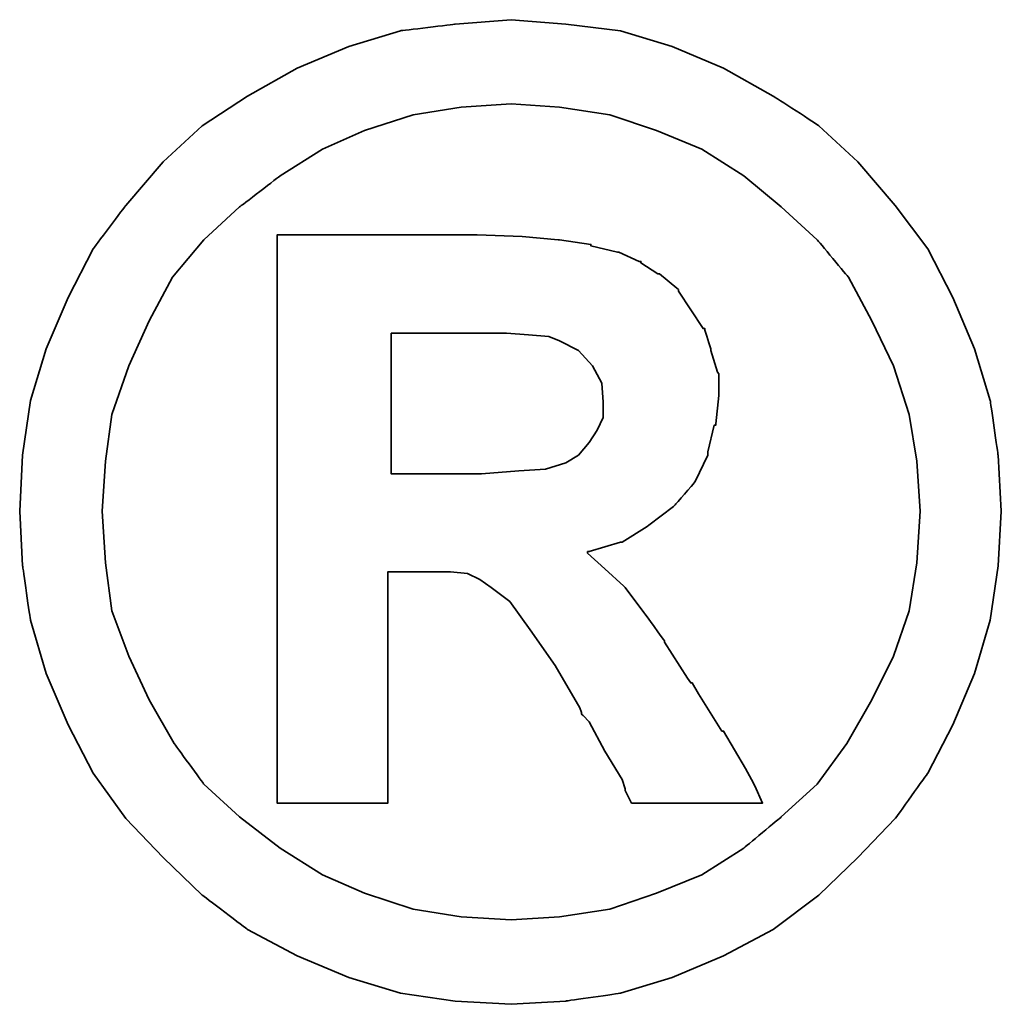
# Model space of a CAD drawing. Header units: millimetres. Extents: x 467 to 831, y 501 to 626.
# Tile 49 of 53: x 767.02 to 768.66, y 542.15 to 543.79. Entities that reach past the tile are written whole.
import ezdxf

# ---------------------------------------------------------------- set-up
doc = ezdxf.new("R2010")
doc.units = ezdxf.units.MM
doc.layers.add('DIM', color=4, linetype='CONTINUOUS')
doc.layers.add('layer 1', color=7, linetype='CONTINUOUS')

# ---------------------------------------------------------------- blocks, each defined once
blk = doc.blocks.new('TBI MOTION logo(完整正式版)')
at = {"layer": 'layer 1', "color": 22, "lineweight": 35}
for points, knots in [([(81.20634, 4.98624), (81.20634, 4.98624), (81.18649, 5.32862), (81.18649, 5.32862), (81.18649, 5.32862), (81.18649, 5.32862), (81.13886, 5.66206), (81.13886, 5.66206), (81.13886, 5.66206), (81.13886, 5.66206), (81.04359, 5.97764), (81.04359, 5.97764), (81.04359, 5.97764), (81.04359, 5.97764), (80.91061, 6.29124), (80.91061, 6.29124), (80.91061, 6.29124), (80.91061, 6.29124), (80.75778, 6.58697), (80.75778, 6.58697), (80.75778, 6.58697), (80.75778, 6.58697), (80.5593, 6.85294), (80.5593, 6.85294), (80.5593, 6.85294), (80.5593, 6.85294), (80.33105, 7.1189), (80.33105, 7.1189), (80.33105, 7.1189), (80.33105, 7.1189), (80.09287, 7.33921), (80.09287, 7.33921), (80.09287, 7.33921), (80.09287, 7.33921), (79.815, 7.51982), (79.815, 7.51982), (79.815, 7.51982), (79.815, 7.51982), (79.51133, 7.69051), (79.51133, 7.69051), (79.51133, 7.69051), (79.51133, 7.69051), (79.19773, 7.8235), (79.19773, 7.8235), (79.19773, 7.8235), (79.19773, 7.8235), (78.88215, 7.91877), (78.88215, 7.91877), (78.88215, 7.91877), (78.88215, 7.91877), (78.54871, 7.95846), (78.54871, 7.95846), (78.54871, 7.95846), (78.54871, 7.95846), (78.21526, 7.98625), (78.21526, 7.98625), (78.21526, 7.98625), (78.21526, 7.98625), (77.87388, 7.95846), (77.87388, 7.95846), (77.87388, 7.95846), (77.87388, 7.95846), (77.54044, 7.91877), (77.54044, 7.91877), (77.54044, 7.91877), (77.54044, 7.91877), (77.22485, 7.8235), (77.22485, 7.8235), (77.22485, 7.8235), (77.22485, 7.8235), (76.91027, 7.69051), (76.91027, 7.69051), (76.91027, 7.69051), (76.91027, 7.69051), (76.6056, 7.51982), (76.6056, 7.51982), (76.6056, 7.51982), (76.6056, 7.51982), (76.32972, 7.33921), (76.32972, 7.33921), (76.32972, 7.33921), (76.32972, 7.33921), (76.09154, 7.1189), (76.09154, 7.1189), (76.09154, 7.1189), (76.09154, 7.1189), (75.86329, 6.85294), (75.86329, 6.85294), (75.86329, 6.85294), (75.86329, 6.85294), (75.66382, 6.58697), (75.66382, 6.58697), (75.66382, 6.58697), (75.66382, 6.58697), (75.51099, 6.29124), (75.51099, 6.29124), (75.51099, 6.29124), (75.51099, 6.29124), (75.37702, 5.97764), (75.37702, 5.97764), (75.37702, 5.97764), (75.37702, 5.97764), (75.28175, 5.66206), (75.28175, 5.66206), (75.28175, 5.66206), (75.28175, 5.66206), (75.23411, 5.32862), (75.23411, 5.32862), (75.23411, 5.32862), (75.23411, 5.32862), (75.21625, 4.98624), (75.21625, 4.98624), (75.21625, 4.98624), (75.21625, 4.98624), (75.23411, 4.6528), (75.23411, 4.6528), (75.23411, 4.6528), (75.23411, 4.6528), (75.28175, 4.32035), (75.28175, 4.32035), (75.28175, 4.32035), (75.28175, 4.32035), (75.37702, 3.99583), (75.37702, 3.99583), (75.37702, 3.99583), (75.37702, 3.99583), (75.51099, 3.68224), (75.51099, 3.68224), (75.51099, 3.68224), (75.51099, 3.68224), (75.66382, 3.38749), (75.66382, 3.38749), (75.66382, 3.38749), (75.66382, 3.38749), (75.86329, 3.10963), (75.86329, 3.10963), (75.86329, 3.10963), (75.86329, 3.10963), (76.09154, 2.87145), (76.09154, 2.87145), (76.09154, 2.87145), (76.09154, 2.87145), (76.32972, 2.6432), (76.32972, 2.6432), (76.32972, 2.6432), (76.32972, 2.6432), (76.6056, 2.43381), (76.6056, 2.43381), (76.6056, 2.43381), (76.6056, 2.43381), (76.91027, 2.27205), (76.91027, 2.27205), (76.91027, 2.27205), (76.91027, 2.27205), (77.22485, 2.13906), (77.22485, 2.13906), (77.22485, 2.13906), (77.22485, 2.13906), (77.54044, 2.0438), (77.54044, 2.0438), (77.54044, 2.0438), (77.54044, 2.0438), (77.87388, 1.99616), (77.87388, 1.99616), (77.87388, 1.99616), (77.87388, 1.99616), (78.21526, 1.97631), (78.21526, 1.97631), (78.21526, 1.97631), (78.21526, 1.97631), (78.54871, 1.99616), (78.54871, 1.99616), (78.54871, 1.99616), (78.54871, 1.99616), (78.88215, 2.0438), (78.88215, 2.0438), (78.88215, 2.0438), (78.88215, 2.0438), (79.19773, 2.13906), (79.19773, 2.13906), (79.19773, 2.13906), (79.19773, 2.13906), (79.51133, 2.27205), (79.51133, 2.27205), (79.51133, 2.27205), (79.51133, 2.27205), (79.815, 2.43381), (79.815, 2.43381), (79.815, 2.43381), (79.815, 2.43381), (80.09287, 2.6432), (80.09287, 2.6432), (80.09287, 2.6432), (80.09287, 2.6432), (80.33105, 2.87145), (80.33105, 2.87145), (80.33105, 2.87145), (80.33105, 2.87145), (80.5593, 3.10963), (80.5593, 3.10963), (80.5593, 3.10963), (80.5593, 3.10963), (80.75778, 3.38749), (80.75778, 3.38749), (80.75778, 3.38749), (80.75778, 3.38749), (80.91061, 3.68224), (80.91061, 3.68224), (80.91061, 3.68224), (80.91061, 3.68224), (81.04359, 3.99583), (81.04359, 3.99583), (81.04359, 3.99583), (81.04359, 3.99583), (81.13886, 4.32035), (81.13886, 4.32035), (81.13886, 4.32035), (81.13886, 4.32035), (81.18649, 4.6528), (81.18649, 4.6528), (81.18649, 4.6528), (81.18649, 4.6528), (81.20634, 4.98624), (81.20634, 4.98624)], [0, 0, 0, 0, 0.0178571, 0.0178571, 0.0178571, 0.0178572, 0.0357143, 0.0357143, 0.0357143, 0.0357143, 0.0535714, 0.0535714, 0.0535714, 0.0535714, 0.0714286, 0.0714286, 0.0714286, 0.0714286, 0.0892857, 0.0892857, 0.0892857, 0.0892857, 0.1071429, 0.1071429, 0.1071429, 0.1071429, 0.125, 0.125, 0.125, 0.125, 0.1428571, 0.1428571, 0.1428571, 0.1428572, 0.1607143, 0.1607143, 0.1607143, 0.1607143, 0.1785714, 0.1785714, 0.1785714, 0.1785714, 0.1964286, 0.1964286, 0.1964286, 0.1964286, 0.2142857, 0.2142857, 0.2142857, 0.2142857, 0.2321429, 0.2321429, 0.2321429, 0.2321429, 0.25, 0.25, 0.25, 0.25, 0.2678571, 0.2678571, 0.2678571, 0.2678572, 0.2857143, 0.2857143, 0.2857143, 0.2857143, 0.3035714, 0.3035714, 0.3035714, 0.3035714, 0.3214286, 0.3214286, 0.3214286, 0.3214286, 0.3392857, 0.3392857, 0.3392857, 0.3392857, 0.3571429, 0.3571429, 0.3571429, 0.3571429, 0.375, 0.375, 0.375, 0.375, 0.3928571, 0.3928571, 0.3928571, 0.3928572, 0.4107143, 0.4107143, 0.4107143, 0.4107143, 0.4285714, 0.4285714, 0.4285714, 0.4285714, 0.4464286, 0.4464286, 0.4464286, 0.4464286, 0.4642857, 0.4642857, 0.4642857, 0.4642857, 0.4821429, 0.4821429, 0.4821429, 0.4821429, 0.5, 0.5, 0.5, 0.5, 0.5178571, 0.5178571, 0.5178571, 0.5178572, 0.5357143, 0.5357143, 0.5357143, 0.5357143, 0.5535714, 0.5535714, 0.5535714, 0.5535714, 0.5714286, 0.5714286, 0.5714286, 0.5714286, 0.5892857, 0.5892857, 0.5892857, 0.5892857, 0.6071429, 0.6071429, 0.6071429, 0.6071429, 0.625, 0.625, 0.625, 0.625, 0.6428571, 0.6428571, 0.6428571, 0.6428572, 0.6607143, 0.6607143, 0.6607143, 0.6607143, 0.6785714, 0.6785714, 0.6785714, 0.6785714, 0.6964286, 0.6964286, 0.6964286, 0.6964286, 0.7142857, 0.7142857, 0.7142857, 0.7142857, 0.7321429, 0.7321429, 0.7321429, 0.7321429, 0.75, 0.75, 0.75, 0.75, 0.7678571, 0.7678571, 0.7678571, 0.7678572, 0.7857143, 0.7857143, 0.7857143, 0.7857143, 0.8035714, 0.8035714, 0.8035714, 0.8035714, 0.8214286, 0.8214286, 0.8214286, 0.8214286, 0.8392857, 0.8392857, 0.8392857, 0.8392857, 0.8571429, 0.8571429, 0.8571429, 0.8571429, 0.875, 0.875, 0.875, 0.875, 0.8928571, 0.8928571, 0.8928571, 0.8928572, 0.9107143, 0.9107143, 0.9107143, 0.9107143, 0.9285714, 0.9285714, 0.9285714, 0.9285714, 0.9464286, 0.9464286, 0.9464286, 0.9464286, 0.9642857, 0.9642857, 0.9642857, 0.9642857, 0.9821429, 0.9821429, 0.9821429, 0.9821429, 1, 1, 1, 1]), ([(80.71014, 4.98624), (80.71014, 4.98624), (80.69129, 5.29091), (80.69129, 5.29091), (80.69129, 5.29091), (80.69129, 5.29091), (80.64464, 5.57672), (80.64464, 5.57672), (80.64464, 5.57672), (80.64464, 5.57672), (80.54937, 5.87245), (80.54937, 5.87245), (80.54937, 5.87245), (80.54937, 5.87245), (80.41639, 6.14833), (80.41639, 6.14833), (80.41639, 6.14833), (80.41639, 6.14833), (80.27349, 6.41429), (80.27349, 6.41429), (80.27349, 6.41429), (80.27349, 6.41429), (80.08295, 6.64255), (80.08295, 6.64255), (80.08295, 6.64255), (80.08295, 6.64255), (79.86264, 6.84301), (79.86264, 6.84301), (79.86264, 6.84301), (79.86264, 6.84301), (79.63439, 7.03355), (79.63439, 7.03355), (79.63439, 7.03355), (79.63439, 7.03355), (79.37835, 7.1963), (79.37835, 7.1963), (79.37835, 7.1963), (79.37835, 7.1963), (79.10246, 7.30944), (79.10246, 7.30944), (79.10246, 7.30944), (79.10246, 7.30944), (78.81665, 7.40471), (78.81665, 7.40471), (78.81665, 7.40471), (78.81665, 7.40471), (78.511, 7.45234), (78.511, 7.45234), (78.511, 7.45234), (78.511, 7.45234), (78.21526, 7.47219), (78.21526, 7.47219), (78.21526, 7.47219), (78.21526, 7.47219), (77.9106, 7.45234), (77.9106, 7.45234), (77.9106, 7.45234), (77.9106, 7.45234), (77.61685, 7.40471), (77.61685, 7.40471), (77.61685, 7.40471), (77.61685, 7.40471), (77.32012, 7.30944), (77.32012, 7.30944), (77.32012, 7.30944), (77.32012, 7.30944), (77.06309, 7.1963), (77.06309, 7.1963), (77.06309, 7.1963), (77.06309, 7.1963), (76.80606, 7.03355), (76.80606, 7.03355), (76.80606, 7.03355), (76.80606, 7.03355), (76.55797, 6.84301), (76.55797, 6.84301), (76.55797, 6.84301), (76.55797, 6.84301), (76.34063, 6.64255), (76.34063, 6.64255), (76.34063, 6.64255), (76.34063, 6.64255), (76.1491, 6.41429), (76.1491, 6.41429), (76.1491, 6.41429), (76.1491, 6.41429), (76.0062, 6.14833), (76.0062, 6.14833), (76.0062, 6.14833), (76.0062, 6.14833), (75.88314, 5.87245), (75.88314, 5.87245), (75.88314, 5.87245), (75.88314, 5.87245), (75.77794, 5.57672), (75.77794, 5.57672), (75.77794, 5.57672), (75.77794, 5.57672), (75.73924, 5.29091), (75.73924, 5.29091), (75.73924, 5.29091), (75.73924, 5.29091), (75.72039, 4.98624), (75.72039, 4.98624), (75.72039, 4.98624), (75.72039, 4.98624), (75.73924, 4.67165), (75.73924, 4.67165), (75.73924, 4.67165), (75.73924, 4.67165), (75.77794, 4.37791), (75.77794, 4.37791), (75.77794, 4.37791), (75.77794, 4.37791), (75.88314, 4.10102), (75.88314, 4.10102), (75.88314, 4.10102), (75.88314, 4.10102), (76.0062, 3.83407), (76.0062, 3.83407), (76.0062, 3.83407), (76.0062, 3.83407), (76.15902, 3.56811), (76.15902, 3.56811), (76.15902, 3.56811), (76.15902, 3.56811), (76.34063, 3.32001), (76.34063, 3.32001), (76.34063, 3.32001), (76.34063, 3.32001), (76.55797, 3.11955), (76.55797, 3.11955), (76.55797, 3.11955), (76.55797, 3.11955), (76.80606, 2.92901), (76.80606, 2.92901), (76.80606, 2.92901), (76.80606, 2.92901), (77.06309, 2.76725), (77.06309, 2.76725), (77.06309, 2.76725), (77.06309, 2.76725), (77.32012, 2.65412), (77.32012, 2.65412), (77.32012, 2.65412), (77.32012, 2.65412), (77.61685, 2.55786), (77.61685, 2.55786), (77.61685, 2.55786), (77.61685, 2.55786), (77.9106, 2.51022), (77.9106, 2.51022), (77.9106, 2.51022), (77.9106, 2.51022), (78.21526, 2.49137), (78.21526, 2.49137), (78.21526, 2.49137), (78.21526, 2.49137), (78.511, 2.51022), (78.511, 2.51022), (78.511, 2.51022), (78.511, 2.51022), (78.81665, 2.55786), (78.81665, 2.55786), (78.81665, 2.55786), (78.81665, 2.55786), (79.10246, 2.65412), (79.10246, 2.65412), (79.10246, 2.65412), (79.10246, 2.65412), (79.37835, 2.76725), (79.37835, 2.76725), (79.37835, 2.76725), (79.37835, 2.76725), (79.63439, 2.92901), (79.63439, 2.92901), (79.63439, 2.92901), (79.63439, 2.92901), (79.86264, 3.11955), (79.86264, 3.11955), (79.86264, 3.11955), (79.86264, 3.11955), (80.08295, 3.32001), (80.08295, 3.32001), (80.08295, 3.32001), (80.08295, 3.32001), (80.26356, 3.56811), (80.26356, 3.56811), (80.26356, 3.56811), (80.26356, 3.56811), (80.41639, 3.83407), (80.41639, 3.83407), (80.41639, 3.83407), (80.41639, 3.83407), (80.54937, 4.10102), (80.54937, 4.10102), (80.54937, 4.10102), (80.54937, 4.10102), (80.64464, 4.37791), (80.64464, 4.37791), (80.64464, 4.37791), (80.64464, 4.37791), (80.69129, 4.67165), (80.69129, 4.67165), (80.69129, 4.67165), (80.69129, 4.67165), (80.71014, 4.98624), (80.71014, 4.98624)], [0, 0, 0, 0, 0.0192308, 0.0192308, 0.0192308, 0.0192308, 0.0384615, 0.0384615, 0.0384615, 0.0384615, 0.0576923, 0.0576923, 0.0576923, 0.0576923, 0.0769231, 0.0769231, 0.0769231, 0.0769231, 0.0961538, 0.0961538, 0.0961538, 0.0961539, 0.1153846, 0.1153846, 0.1153846, 0.1153846, 0.1346154, 0.1346154, 0.1346154, 0.1346154, 0.1538462, 0.1538462, 0.1538462, 0.1538462, 0.1730769, 0.1730769, 0.1730769, 0.1730769, 0.1923077, 0.1923077, 0.1923077, 0.1923077, 0.2115385, 0.2115385, 0.2115385, 0.2115385, 0.2307692, 0.2307692, 0.2307692, 0.2307692, 0.25, 0.25, 0.25, 0.25, 0.2692308, 0.2692308, 0.2692308, 0.2692308, 0.2884615, 0.2884615, 0.2884615, 0.2884615, 0.3076923, 0.3076923, 0.3076923, 0.3076923, 0.3269231, 0.3269231, 0.3269231, 0.3269231, 0.3461538, 0.3461538, 0.3461538, 0.3461539, 0.3653846, 0.3653846, 0.3653846, 0.3653846, 0.3846154, 0.3846154, 0.3846154, 0.3846154, 0.4038462, 0.4038462, 0.4038462, 0.4038462, 0.4230769, 0.4230769, 0.4230769, 0.4230769, 0.4423077, 0.4423077, 0.4423077, 0.4423077, 0.4615385, 0.4615385, 0.4615385, 0.4615385, 0.4807692, 0.4807692, 0.4807692, 0.4807692, 0.5, 0.5, 0.5, 0.5, 0.5192308, 0.5192308, 0.5192308, 0.5192308, 0.5384615, 0.5384615, 0.5384615, 0.5384615, 0.5576923, 0.5576923, 0.5576923, 0.5576923, 0.5769231, 0.5769231, 0.5769231, 0.5769231, 0.5961538, 0.5961538, 0.5961538, 0.5961539, 0.6153846, 0.6153846, 0.6153846, 0.6153846, 0.6346154, 0.6346154, 0.6346154, 0.6346154, 0.6538462, 0.6538462, 0.6538462, 0.6538462, 0.6730769, 0.6730769, 0.6730769, 0.6730769, 0.6923077, 0.6923077, 0.6923077, 0.6923077, 0.7115385, 0.7115385, 0.7115385, 0.7115385, 0.7307692, 0.7307692, 0.7307692, 0.7307692, 0.75, 0.75, 0.75, 0.75, 0.7692308, 0.7692308, 0.7692308, 0.7692308, 0.7884615, 0.7884615, 0.7884615, 0.7884615, 0.8076923, 0.8076923, 0.8076923, 0.8076923, 0.8269231, 0.8269231, 0.8269231, 0.8269231, 0.8461538, 0.8461538, 0.8461538, 0.8461539, 0.8653846, 0.8653846, 0.8653846, 0.8653846, 0.8846154, 0.8846154, 0.8846154, 0.8846154, 0.9038462, 0.9038462, 0.9038462, 0.9038462, 0.9230769, 0.9230769, 0.9230769, 0.9230769, 0.9423077, 0.9423077, 0.9423077, 0.9423077, 0.9615385, 0.9615385, 0.9615385, 0.9615385, 0.9807692, 0.9807692, 0.9807692, 0.9807692, 1, 1, 1, 1]), ([(76.78721, 3.2823), (76.78721, 3.2823), (76.78721, 3.32001), (76.78721, 3.32001), (76.78721, 3.32001), (76.78721, 3.32001), (76.78721, 3.42422), (76.78721, 3.42422), (76.78721, 3.42422), (76.78721, 3.42422), (76.78721, 3.59689), (76.78721, 3.59689), (76.78721, 3.59689), (76.78721, 3.59689), (76.78721, 3.80529), (76.78721, 3.80529), (76.78721, 3.80529), (76.78721, 3.80529), (76.78721, 4.0524), (76.78721, 4.0524), (76.78721, 4.0524), (76.78721, 4.0524), (76.78721, 4.32035), (76.78721, 4.32035), (76.78721, 4.32035), (76.78721, 4.32035), (76.78721, 4.92868), (76.78721, 4.92868), (76.78721, 4.92868), (76.78721, 4.92868), (76.78721, 5.53801), (76.78721, 5.53801), (76.78721, 5.53801), (76.78721, 5.53801), (76.78721, 5.82482), (76.78721, 5.82482), (76.78721, 5.82482), (76.78721, 5.82482), (76.78721, 6.07291), (76.78721, 6.07291), (76.78721, 6.07291), (76.78721, 6.07291), (76.78721, 6.30017), (76.78721, 6.30017), (76.78721, 6.30017), (76.78721, 6.30017), (76.78721, 6.45399), (76.78721, 6.45399), (76.78721, 6.45399), (76.78721, 6.45399), (76.78721, 6.5572), (76.78721, 6.5572), (76.78721, 6.5572), (76.78721, 6.5572), (76.78721, 6.59689), (76.78721, 6.59689), (76.78721, 6.59689), (76.78721, 6.59689), (76.78721, 6.67232), (76.78721, 6.67232), (76.78721, 6.67232), (76.78721, 6.67232), (76.8537, 6.67232), (76.8537, 6.67232), (76.8537, 6.67232), (76.8537, 6.67232), (76.87355, 6.67232), (76.87355, 6.67232), (76.87355, 6.67232), (76.87355, 6.67232), (76.91027, 6.67232), (76.91027, 6.67232), (76.91027, 6.67232), (76.91027, 6.67232), (77.04424, 6.67232), (77.04424, 6.67232), (77.04424, 6.67232), (77.04424, 6.67232), (77.22485, 6.67232), (77.22485, 6.67232), (77.22485, 6.67232), (77.22485, 6.67232), (77.43524, 6.67232), (77.43524, 6.67232), (77.43524, 6.67232), (77.43524, 6.67232), (77.65357, 6.67232), (77.65357, 6.67232), (77.65357, 6.67232), (77.65357, 6.67232), (77.82625, 6.67232), (77.82625, 6.67232), (77.82625, 6.67232), (77.82625, 6.67232), (77.94037, 6.67232), (77.94037, 6.67232), (77.94037, 6.67232), (77.94037, 6.67232), (77.97709, 6.67232), (77.97709, 6.67232), (77.97709, 6.67232), (77.97709, 6.67232), (77.99694, 6.67232), (77.99694, 6.67232), (77.99694, 6.67232), (77.99694, 6.67232), (78.00686, 6.67232), (78.00686, 6.67232), (78.00686, 6.67232), (78.00686, 6.67232), (78.28275, 6.6624), (78.28275, 6.6624), (78.28275, 6.6624), (78.28275, 6.6624), (78.50107, 6.64255), (78.50107, 6.64255), (78.50107, 6.64255), (78.50107, 6.64255), (78.511, 6.64255), (78.511, 6.64255), (78.511, 6.64255), (78.511, 6.64255), (78.70154, 6.61476), (78.70154, 6.61476), (78.70154, 6.61476), (78.70154, 6.61476), (78.70154, 6.60483), (78.70154, 6.60483), (78.70154, 6.60483), (78.70154, 6.60483), (78.86429, 6.56713), (78.86429, 6.56713), (78.86429, 6.56713), (78.86429, 6.56713), (78.87223, 6.56713), (78.87223, 6.56713), (78.87223, 6.56713), (78.87223, 6.56713), (78.99727, 6.51056), (78.99727, 6.51056), (78.99727, 6.51056), (78.99727, 6.51056), (79.00719, 6.51056), (79.00719, 6.51056), (79.00719, 6.51056), (79.00719, 6.51056), (79.00719, 6.50162), (79.00719, 6.50162), (79.00719, 6.50162), (79.00719, 6.50162), (79.1104, 6.43415), (79.1104, 6.43415), (79.1104, 6.43415), (79.1104, 6.43415), (79.12132, 6.43415), (79.12132, 6.43415), (79.12132, 6.43415), (79.12132, 6.43415), (79.22552, 6.34781), (79.22552, 6.34781), (79.22552, 6.34781), (79.22552, 6.34781), (79.23544, 6.33888), (79.23544, 6.33888), (79.23544, 6.33888), (79.23544, 6.33888), (79.23544, 6.32895), (79.23544, 6.32895), (79.23544, 6.32895), (79.23544, 6.32895), (79.31087, 6.21483), (79.31087, 6.21483), (79.31087, 6.21483), (79.31087, 6.21483), (79.38629, 6.1007), (79.38629, 6.1007), (79.38629, 6.1007), (79.38629, 6.1007), (79.3972, 6.1007), (79.3972, 6.1007), (79.3972, 6.1007), (79.3972, 6.1007), (79.3972, 6.09078), (79.3972, 6.09078), (79.3972, 6.09078), (79.3972, 6.09078), (79.43392, 5.97764), (79.43392, 5.97764), (79.43392, 5.97764), (79.43392, 5.97764), (79.43392, 5.96772), (79.43392, 5.96772), (79.43392, 5.96772), (79.43392, 5.96772), (79.47362, 5.83474), (79.47362, 5.83474), (79.47362, 5.83474), (79.47362, 5.83474), (79.48156, 5.82482), (79.48156, 5.82482), (79.48156, 5.82482), (79.48156, 5.82482), (79.48156, 5.69977), (79.48156, 5.69977), (79.48156, 5.69977), (79.48156, 5.69977), (79.48156, 5.69183), (79.48156, 5.69183), (79.48156, 5.69183), (79.48156, 5.69183), (79.4637, 5.51915), (79.4637, 5.51915), (79.4637, 5.51915), (79.4637, 5.51915), (79.4637, 5.51122), (79.4637, 5.51122), (79.4637, 5.51122), (79.4637, 5.51122), (79.45377, 5.51122), (79.45377, 5.51122), (79.45377, 5.51122), (79.45377, 5.51122), (79.41507, 5.34847), (79.41507, 5.34847), (79.41507, 5.34847), (79.41507, 5.34847), (79.41507, 5.33854), (79.41507, 5.33854), (79.41507, 5.33854), (79.41507, 5.33854), (79.41507, 5.32862), (79.41507, 5.32862), (79.41507, 5.32862), (79.41507, 5.32862), (79.33865, 5.16785), (79.33865, 5.16785), (79.33865, 5.16785), (79.33865, 5.16785), (79.33071, 5.15693), (79.33071, 5.15693), (79.33071, 5.15693), (79.33071, 5.15693), (79.2156, 5.02495), (79.2156, 5.02495), (79.2156, 5.02495), (79.2156, 5.02495), (79.20567, 5.01502), (79.20567, 5.01502), (79.20567, 5.01502), (79.20567, 5.01502), (79.05483, 4.89991), (79.05483, 4.89991), (79.05483, 4.89991), (79.05483, 4.89991), (79.04491, 4.89197), (79.04491, 4.89197), (79.04491, 4.89197), (79.04491, 4.89197), (78.89208, 4.7967), (78.89208, 4.7967), (78.89208, 4.7967), (78.89208, 4.7967), (78.88215, 4.7967), (78.88215, 4.7967), (78.88215, 4.7967), (78.88215, 4.7967), (78.69161, 4.73913), (78.69161, 4.73913), (78.69161, 4.73913), (78.69161, 4.73913), (78.68169, 4.73913), (78.68169, 4.73913), (78.68169, 4.73913), (78.68169, 4.73913), (78.68169, 4.72921), (78.68169, 4.72921), (78.68169, 4.72921), (78.68169, 4.72921), (78.78688, 4.63394), (78.78688, 4.63394), (78.78688, 4.63394), (78.78688, 4.63394), (78.902, 4.52875), (78.902, 4.52875), (78.902, 4.52875), (78.902, 4.52875), (78.91093, 4.52081), (78.91093, 4.52081), (78.91093, 4.52081), (78.91093, 4.52081), (79.02506, 4.36798), (79.02506, 4.36798), (79.02506, 4.36798), (79.02506, 4.36798), (79.1501, 4.1953), (79.1501, 4.1953), (79.1501, 4.1953), (79.1501, 4.1953), (79.1501, 4.18736), (79.1501, 4.18736), (79.1501, 4.18736), (79.1501, 4.18736), (79.29201, 3.96705), (79.29201, 3.96705), (79.29201, 3.96705), (79.29201, 3.96705), (79.31087, 3.93828), (79.31087, 3.93828), (79.31087, 3.93828), (79.31087, 3.93828), (79.32079, 3.93828), (79.32079, 3.93828), (79.32079, 3.93828), (79.32079, 3.93828), (79.3585, 3.87178), (79.3585, 3.87178), (79.3585, 3.87178), (79.3585, 3.87178), (79.50141, 3.64353), (79.50141, 3.64353), (79.50141, 3.64353), (79.50141, 3.64353), (79.51133, 3.64353), (79.51133, 3.64353), (79.51133, 3.64353), (79.51133, 3.64353), (79.64431, 3.41528), (79.64431, 3.41528), (79.64431, 3.41528), (79.64431, 3.41528), (79.68202, 3.3478), (79.68202, 3.3478), (79.68202, 3.3478), (79.68202, 3.3478), (79.70187, 3.31009), (79.70187, 3.31009), (79.70187, 3.31009), (79.70187, 3.31009), (79.7495, 3.2049), (79.7495, 3.2049), (79.7495, 3.2049), (79.7495, 3.2049), (79.64431, 3.2049), (79.64431, 3.2049), (79.64431, 3.2049), (79.64431, 3.2049), (79.62546, 3.2049), (79.62546, 3.2049), (79.62546, 3.2049), (79.62546, 3.2049), (79.53912, 3.2049), (79.53912, 3.2049), (79.53912, 3.2049), (79.53912, 3.2049), (79.31087, 3.2049), (79.31087, 3.2049), (79.31087, 3.2049), (79.31087, 3.2049), (79.08262, 3.2049), (79.08262, 3.2049), (79.08262, 3.2049), (79.08262, 3.2049), (79.00719, 3.2049), (79.00719, 3.2049), (79.00719, 3.2049), (79.00719, 3.2049), (78.98735, 3.2049), (78.98735, 3.2049), (78.98735, 3.2049), (78.98735, 3.2049), (78.94964, 3.2049), (78.94964, 3.2049), (78.94964, 3.2049), (78.94964, 3.2049), (78.92979, 3.24459), (78.92979, 3.24459), (78.92979, 3.24459), (78.92979, 3.24459), (78.91093, 3.2823), (78.91093, 3.2823), (78.91093, 3.2823), (78.91093, 3.2823), (78.91093, 3.29223), (78.91093, 3.29223), (78.91093, 3.29223), (78.91093, 3.29223), (78.89208, 3.3478), (78.89208, 3.3478), (78.89208, 3.3478), (78.89208, 3.3478), (78.78688, 3.52048), (78.78688, 3.52048), (78.78688, 3.52048), (78.78688, 3.52048), (78.69161, 3.7001), (78.69161, 3.7001), (78.69161, 3.7001), (78.69161, 3.7001), (78.6539, 3.7388), (78.6539, 3.7388), (78.6539, 3.7388), (78.6539, 3.7388), (78.64398, 3.74873), (78.64398, 3.74873), (78.64398, 3.74873), (78.64398, 3.74873), (78.64398, 3.75766), (78.64398, 3.75766), (78.64398, 3.75766), (78.64398, 3.75766), (78.63405, 3.78644), (78.63405, 3.78644), (78.63405, 3.78644), (78.63405, 3.78644), (78.48321, 4.04347), (78.48321, 4.04347), (78.48321, 4.04347), (78.48321, 4.04347), (78.33038, 4.2618), (78.33038, 4.2618), (78.33038, 4.2618), (78.33038, 4.2618), (78.20732, 4.43447), (78.20732, 4.43447), (78.20732, 4.43447), (78.20732, 4.43447), (78.09221, 4.52081), (78.09221, 4.52081), (78.09221, 4.52081), (78.09221, 4.52081), (78.02472, 4.56845), (78.02472, 4.56845), (78.02472, 4.56845), (78.02472, 4.56845), (77.9493, 4.60616), (77.9493, 4.60616), (77.9493, 4.60616), (77.9493, 4.60616), (77.8451, 4.61608), (77.8451, 4.61608), (77.8451, 4.61608), (77.8451, 4.61608), (77.71113, 4.61608), (77.71113, 4.61608), (77.71113, 4.61608), (77.71113, 4.61608), (77.69128, 4.61608), (77.69128, 4.61608), (77.69128, 4.61608), (77.69128, 4.61608), (77.67342, 4.61608), (77.67342, 4.61608), (77.67342, 4.61608), (77.67342, 4.61608), (77.5583, 4.61608), (77.5583, 4.61608), (77.5583, 4.61608), (77.5583, 4.61608), (77.46303, 4.61608), (77.46303, 4.61608), (77.46303, 4.61608), (77.46303, 4.61608), (77.46303, 4.54761), (77.46303, 4.54761), (77.46303, 4.54761), (77.46303, 4.54761), (77.46303, 4.47318), (77.46303, 4.47318), (77.46303, 4.47318), (77.46303, 4.47318), (77.46303, 4.24294), (77.46303, 4.24294), (77.46303, 4.24294), (77.46303, 4.24294), (77.46303, 3.99583), (77.46303, 3.99583), (77.46303, 3.99583), (77.46303, 3.99583), (77.46303, 3.72888), (77.46303, 3.72888), (77.46303, 3.72888), (77.46303, 3.72888), (77.46303, 3.51055), (77.46303, 3.51055), (77.46303, 3.51055), (77.46303, 3.51055), (77.46303, 3.42422), (77.46303, 3.42422), (77.46303, 3.42422), (77.46303, 3.42422), (77.46303, 3.35773), (77.46303, 3.35773), (77.46303, 3.35773), (77.46303, 3.35773), (77.46303, 3.30017), (77.46303, 3.30017), (77.46303, 3.30017), (77.46303, 3.30017), (77.46303, 3.2823), (77.46303, 3.2823), (77.46303, 3.2823), (77.46303, 3.2823), (77.46303, 3.2049), (77.46303, 3.2049), (77.46303, 3.2049), (77.46303, 3.2049), (77.39753, 3.2049), (77.39753, 3.2049), (77.39753, 3.2049), (77.39753, 3.2049), (77.37768, 3.2049), (77.37768, 3.2049), (77.37768, 3.2049), (77.37768, 3.2049), (77.32012, 3.2049), (77.32012, 3.2049), (77.32012, 3.2049), (77.32012, 3.2049), (77.12165, 3.2049), (77.12165, 3.2049), (77.12165, 3.2049), (77.12165, 3.2049), (76.94897, 3.2049), (76.94897, 3.2049), (76.94897, 3.2049), (76.94897, 3.2049), (76.8924, 3.2049), (76.8924, 3.2049), (76.8924, 3.2049), (76.8924, 3.2049), (76.8537, 3.2049), (76.8537, 3.2049), (76.8537, 3.2049), (76.8537, 3.2049), (76.78721, 3.2049), (76.78721, 3.2049), (76.78721, 3.2049), (76.78721, 3.2049), (76.78721, 3.2823), (76.78721, 3.2823)], [0, 0, 0, 0, 0.0074074, 0.0074074, 0.0074074, 0.0074074, 0.0148148, 0.0148148, 0.0148148, 0.0148148, 0.0222222, 0.0222222, 0.0222222, 0.0222222, 0.0296296, 0.0296296, 0.0296296, 0.0296296, 0.037037, 0.037037, 0.037037, 0.037037, 0.0444444, 0.0444444, 0.0444444, 0.0444445, 0.0518519, 0.0518519, 0.0518519, 0.0518519, 0.0592593, 0.0592593, 0.0592593, 0.0592593, 0.0666667, 0.0666667, 0.0666667, 0.0666667, 0.0740741, 0.0740741, 0.0740741, 0.0740741, 0.0814815, 0.0814815, 0.0814815, 0.0814815, 0.0888889, 0.0888889, 0.0888889, 0.0888889, 0.0962963, 0.0962963, 0.0962963, 0.0962963, 0.1037037, 0.1037037, 0.1037037, 0.1037037, 0.1111111, 0.1111111, 0.1111111, 0.1111111, 0.1185185, 0.1185185, 0.1185185, 0.1185185, 0.1259259, 0.1259259, 0.1259259, 0.1259259, 0.1333333, 0.1333333, 0.1333333, 0.1333333, 0.1407407, 0.1407407, 0.1407407, 0.1407408, 0.1481481, 0.1481481, 0.1481481, 0.1481482, 0.1555556, 0.1555556, 0.1555556, 0.1555556, 0.162963, 0.162963, 0.162963, 0.162963, 0.1703704, 0.1703704, 0.1703704, 0.1703704, 0.1777778, 0.1777778, 0.1777778, 0.1777778, 0.1851852, 0.1851852, 0.1851852, 0.1851852, 0.1925926, 0.1925926, 0.1925926, 0.1925926, 0.2, 0.2, 0.2, 0.2, 0.2074074, 0.2074074, 0.2074074, 0.2074074, 0.2148148, 0.2148148, 0.2148148, 0.2148148, 0.2222222, 0.2222222, 0.2222222, 0.2222222, 0.2296296, 0.2296296, 0.2296296, 0.2296296, 0.237037, 0.237037, 0.237037, 0.237037, 0.2444444, 0.2444444, 0.2444444, 0.2444445, 0.2518519, 0.2518519, 0.2518519, 0.2518519, 0.2592593, 0.2592593, 0.2592593, 0.2592593, 0.2666667, 0.2666667, 0.2666667, 0.2666667, 0.2740741, 0.2740741, 0.2740741, 0.2740741, 0.2814815, 0.2814815, 0.2814815, 0.2814815, 0.2888889, 0.2888889, 0.2888889, 0.2888889, 0.2962963, 0.2962963, 0.2962963, 0.2962963, 0.3037037, 0.3037037, 0.3037037, 0.3037037, 0.3111111, 0.3111111, 0.3111111, 0.3111111, 0.3185185, 0.3185185, 0.3185185, 0.3185185, 0.3259259, 0.3259259, 0.3259259, 0.3259259, 0.3333333, 0.3333333, 0.3333333, 0.3333333, 0.3407407, 0.3407407, 0.3407407, 0.3407408, 0.3481481, 0.3481481, 0.3481481, 0.3481482, 0.3555556, 0.3555556, 0.3555556, 0.3555556, 0.362963, 0.362963, 0.362963, 0.362963, 0.3703704, 0.3703704, 0.3703704, 0.3703704, 0.3777778, 0.3777778, 0.3777778, 0.3777778, 0.3851852, 0.3851852, 0.3851852, 0.3851852, 0.3925926, 0.3925926, 0.3925926, 0.3925926, 0.4, 0.4, 0.4, 0.4, 0.4074074, 0.4074074, 0.4074074, 0.4074074, 0.4148148, 0.4148148, 0.4148148, 0.4148148, 0.4222222, 0.4222222, 0.4222222, 0.4222222, 0.4296296, 0.4296296, 0.4296296, 0.4296296, 0.437037, 0.437037, 0.437037, 0.437037, 0.4444444, 0.4444444, 0.4444444, 0.4444445, 0.4518519, 0.4518519, 0.4518519, 0.4518519, 0.4592593, 0.4592593, 0.4592593, 0.4592593, 0.4666667, 0.4666667, 0.4666667, 0.4666667, 0.4740741, 0.4740741, 0.4740741, 0.4740741, 0.4814815, 0.4814815, 0.4814815, 0.4814815, 0.4888889, 0.4888889, 0.4888889, 0.4888889, 0.4962963, 0.4962963, 0.4962963, 0.4962963, 0.5037037, 0.5037037, 0.5037037, 0.5037037, 0.5111111, 0.5111111, 0.5111111, 0.5111111, 0.5185185, 0.5185185, 0.5185185, 0.5185185, 0.5259259, 0.5259259, 0.5259259, 0.5259259, 0.5333333, 0.5333333, 0.5333333, 0.5333333, 0.5407407, 0.5407407, 0.5407407, 0.5407408, 0.5481481, 0.5481481, 0.5481481, 0.5481482, 0.5555556, 0.5555556, 0.5555556, 0.5555556, 0.562963, 0.562963, 0.562963, 0.562963, 0.5703704, 0.5703704, 0.5703704, 0.5703704, 0.5777778, 0.5777778, 0.5777778, 0.5777778, 0.5851852, 0.5851852, 0.5851852, 0.5851852, 0.5925926, 0.5925926, 0.5925926, 0.5925926, 0.6, 0.6, 0.6, 0.6, 0.6074074, 0.6074074, 0.6074074, 0.6074074, 0.6148148, 0.6148148, 0.6148148, 0.6148148, 0.6222222, 0.6222222, 0.6222222, 0.6222222, 0.6296296, 0.6296296, 0.6296296, 0.6296296, 0.637037, 0.637037, 0.637037, 0.637037, 0.6444444, 0.6444444, 0.6444444, 0.6444445, 0.6518519, 0.6518519, 0.6518519, 0.6518519, 0.6592593, 0.6592593, 0.6592593, 0.6592593, 0.6666667, 0.6666667, 0.6666667, 0.6666667, 0.6740741, 0.6740741, 0.6740741, 0.6740741, 0.6814815, 0.6814815, 0.6814815, 0.6814815, 0.6888889, 0.6888889, 0.6888889, 0.6888889, 0.6962963, 0.6962963, 0.6962963, 0.6962963, 0.7037037, 0.7037037, 0.7037037, 0.7037037, 0.7111111, 0.7111111, 0.7111111, 0.7111111, 0.7185185, 0.7185185, 0.7185185, 0.7185185, 0.7259259, 0.7259259, 0.7259259, 0.7259259, 0.7333333, 0.7333333, 0.7333333, 0.7333333, 0.7407407, 0.7407407, 0.7407407, 0.7407408, 0.7481481, 0.7481481, 0.7481481, 0.7481482, 0.7555556, 0.7555556, 0.7555556, 0.7555556, 0.762963, 0.762963, 0.762963, 0.762963, 0.7703704, 0.7703704, 0.7703704, 0.7703704, 0.7777778, 0.7777778, 0.7777778, 0.7777778, 0.7851852, 0.7851852, 0.7851852, 0.7851852, 0.7925926, 0.7925926, 0.7925926, 0.7925926, 0.8, 0.8, 0.8, 0.8, 0.8074074, 0.8074074, 0.8074074, 0.8074074, 0.8148148, 0.8148148, 0.8148148, 0.8148148, 0.8222222, 0.8222222, 0.8222222, 0.8222222, 0.8296296, 0.8296296, 0.8296296, 0.8296296, 0.837037, 0.837037, 0.837037, 0.837037, 0.8444444, 0.8444444, 0.8444444, 0.8444445, 0.8518519, 0.8518519, 0.8518519, 0.8518519, 0.8592593, 0.8592593, 0.8592593, 0.8592593, 0.8666667, 0.8666667, 0.8666667, 0.8666667, 0.8740741, 0.8740741, 0.8740741, 0.8740741, 0.8814815, 0.8814815, 0.8814815, 0.8814815, 0.8888889, 0.8888889, 0.8888889, 0.8888889, 0.8962963, 0.8962963, 0.8962963, 0.8962963, 0.9037037, 0.9037037, 0.9037037, 0.9037037, 0.9111111, 0.9111111, 0.9111111, 0.9111111, 0.9185185, 0.9185185, 0.9185185, 0.9185185, 0.9259259, 0.9259259, 0.9259259, 0.9259259, 0.9333333, 0.9333333, 0.9333333, 0.9333333, 0.9407407, 0.9407407, 0.9407407, 0.9407408, 0.9481481, 0.9481481, 0.9481481, 0.9481482, 0.9555556, 0.9555556, 0.9555556, 0.9555556, 0.962963, 0.962963, 0.962963, 0.962963, 0.9703704, 0.9703704, 0.9703704, 0.9703704, 0.9777778, 0.9777778, 0.9777778, 0.9777778, 0.9851852, 0.9851852, 0.9851852, 0.9851852, 0.9925926, 0.9925926, 0.9925926, 0.9925926, 1, 1, 1, 1]), ([(77.48288, 6.07291), (77.48288, 6.07291), (77.48288, 5.99551), (77.48288, 5.99551), (77.48288, 5.99551), (77.48288, 5.99551), (77.48288, 5.82482), (77.48288, 5.82482), (77.48288, 5.82482), (77.48288, 5.82482), (77.48288, 5.63328), (77.48288, 5.63328), (77.48288, 5.63328), (77.48288, 5.63328), (77.48288, 5.46358), (77.48288, 5.46358), (77.48288, 5.46358), (77.48288, 5.46358), (77.48288, 5.29091), (77.48288, 5.29091), (77.48288, 5.29091), (77.48288, 5.29091), (77.48288, 5.21449), (77.48288, 5.21449), (77.48288, 5.21449), (77.48288, 5.21449), (77.50074, 5.21449), (77.50074, 5.21449), (77.50074, 5.21449), (77.50074, 5.21449), (77.71113, 5.21449), (77.71113, 5.21449), (77.71113, 5.21449), (77.71113, 5.21449), (77.94037, 5.21449), (77.94037, 5.21449), (77.94037, 5.21449), (77.94037, 5.21449), (78.01579, 5.21449), (78.01579, 5.21449), (78.01579, 5.21449), (78.01579, 5.21449), (78.03465, 5.21449), (78.03465, 5.21449), (78.03465, 5.21449), (78.03465, 5.21449), (78.2629, 5.23335), (78.2629, 5.23335), (78.2629, 5.23335), (78.2629, 5.23335), (78.42565, 5.24327), (78.42565, 5.24327), (78.42565, 5.24327), (78.42565, 5.24327), (78.54871, 5.28098), (78.54871, 5.28098), (78.54871, 5.28098), (78.54871, 5.28098), (78.62611, 5.32862), (78.62611, 5.32862), (78.62611, 5.32862), (78.62611, 5.32862), (78.69161, 5.40503), (78.69161, 5.40503), (78.69161, 5.40503), (78.69161, 5.40503), (78.73925, 5.48145), (78.73925, 5.48145), (78.73925, 5.48145), (78.73925, 5.48145), (78.77696, 5.55885), (78.77696, 5.55885), (78.77696, 5.55885), (78.77696, 5.55885), (78.77696, 5.65214), (78.77696, 5.65214), (78.77696, 5.65214), (78.77696, 5.65214), (78.76902, 5.76726), (78.76902, 5.76726), (78.76902, 5.76726), (78.76902, 5.76726), (78.71146, 5.87245), (78.71146, 5.87245), (78.71146, 5.87245), (78.71146, 5.87245), (78.62611, 5.96772), (78.62611, 5.96772), (78.62611, 5.96772), (78.62611, 5.96772), (78.511, 6.02528), (78.511, 6.02528), (78.511, 6.02528), (78.511, 6.02528), (78.44451, 6.05306), (78.44451, 6.05306), (78.44451, 6.05306), (78.44451, 6.05306), (78.32046, 6.06299), (78.32046, 6.06299), (78.32046, 6.06299), (78.32046, 6.06299), (78.18748, 6.07291), (78.18748, 6.07291), (78.18748, 6.07291), (78.18748, 6.07291), (77.99694, 6.07291), (77.99694, 6.07291), (77.99694, 6.07291), (77.99694, 6.07291), (77.97709, 6.07291), (77.97709, 6.07291), (77.97709, 6.07291), (77.97709, 6.07291), (77.90167, 6.07291), (77.90167, 6.07291), (77.90167, 6.07291), (77.90167, 6.07291), (77.69128, 6.07291), (77.69128, 6.07291), (77.69128, 6.07291), (77.69128, 6.07291), (77.50074, 6.07291), (77.50074, 6.07291), (77.50074, 6.07291), (77.50074, 6.07291), (77.48288, 6.07291), (77.48288, 6.07291)], [0, 0, 0, 0, 0.03125, 0.03125, 0.03125, 0.03125, 0.0625, 0.0625, 0.0625, 0.0625, 0.09375, 0.09375, 0.09375, 0.09375, 0.125, 0.125, 0.125, 0.125, 0.15625, 0.15625, 0.15625, 0.15625, 0.1875, 0.1875, 0.1875, 0.1875, 0.21875, 0.21875, 0.21875, 0.21875, 0.25, 0.25, 0.25, 0.25, 0.28125, 0.28125, 0.28125, 0.28125, 0.3125, 0.3125, 0.3125, 0.3125, 0.34375, 0.34375, 0.34375, 0.34375, 0.375, 0.375, 0.375, 0.375, 0.40625, 0.40625, 0.40625, 0.40625, 0.4375, 0.4375, 0.4375, 0.4375, 0.46875, 0.46875, 0.46875, 0.46875, 0.5, 0.5, 0.5, 0.5, 0.53125, 0.53125, 0.53125, 0.53125, 0.5625, 0.5625, 0.5625, 0.5625, 0.59375, 0.59375, 0.59375, 0.59375, 0.625, 0.625, 0.625, 0.625, 0.65625, 0.65625, 0.65625, 0.65625, 0.6875, 0.6875, 0.6875, 0.6875, 0.71875, 0.71875, 0.71875, 0.71875, 0.75, 0.75, 0.75, 0.75, 0.78125, 0.78125, 0.78125, 0.78125, 0.8125, 0.8125, 0.8125, 0.8125, 0.84375, 0.84375, 0.84375, 0.84375, 0.875, 0.875, 0.875, 0.875, 0.90625, 0.90625, 0.90625, 0.90625, 0.9375, 0.9375, 0.9375, 0.9375, 0.96875, 0.96875, 0.96875, 0.96875, 1, 1, 1, 1])]:
    blk.add_open_spline(points, degree=3, knots=knots, dxfattribs=at)

msp = doc.modelspace()

# ---------------------------------------------------------------- block references
at = {"layer": 'DIM', "color": 7, "xscale": 0.2736514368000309, "yscale": 0.2736514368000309, "zscale": 0.2736514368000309}
msp.add_blockref('TBI MOTION logo(完整正式版)', (746.4389, 541.6051), dxfattribs=at)

doc.saveas('drawing.dxf')
